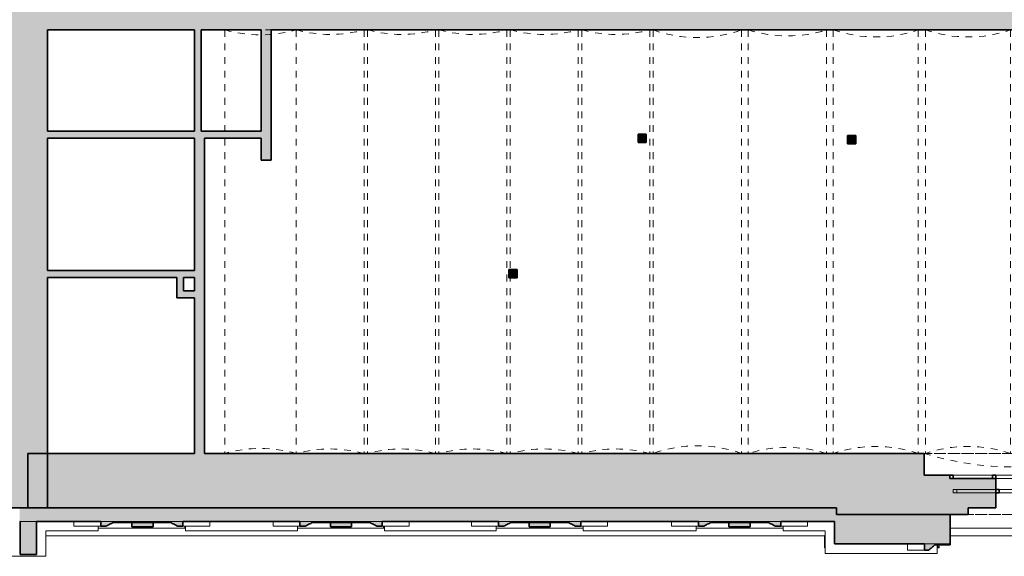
# Model space of a CAD drawing. Header units: metres. Extents: x -0.2 to 44.7, y -1.1 to 28.
# Tile 9 of 11: x 22 to 36.5, y -0.2 to 7.7. Entities that reach past the tile are written whole.
import ezdxf

# ---------------------------------------------------------------- set-up
doc = ezdxf.new("R2010")
doc.units = ezdxf.units.M
doc.linetypes.add('AV - Cerch_ 1 tecka 4mm', pattern=[0.006, 0.004, -0.001, 0, -0.001])
doc.layers.add('AV-SRAFY', color=7, linetype='Continuous', lineweight=35)
doc.layers.add('AV-STAVBA', color=7, linetype='Continuous', lineweight=18)

# ---------------------------------------------------------------- blocks, each defined once
blk = doc.blocks.new('SCO_Koncepční obdelníkový sloup - 120_120-917259-1NP mezipatro')
at = {"layer": 'AV-STAVBA', "true_color": 0xcccccc}
blk.add_hatch(color=254, dxfattribs=at).paths.add_polyline_path([(0.06, -0.06), (0.06, 0.06), (-0.06, 0.06), (-0.06, -0.06)])
at = {"layer": 'AV-STAVBA', "color": 254, "true_color": 0xcccccc}
for p, q in [((0.06, 0.06), (-0.06, -0.06)), ((-0.06, 0.06), (0.06, -0.06))]:
    blk.add_line(p, q, dxfattribs=at)
at = {"layer": 'AV-STAVBA', "color": 254, "lineweight": 35, "true_color": 0xcccccc}
for p, q in [((0.06, 0.06), (-0.06, 0.06)), ((-0.06, 0.06), (-0.06, -0.06)), ((0.06, -0.06), (0.06, 0.06)), ((-0.06, -0.06), (0.06, -0.06))]:
    blk.add_line(p, q, dxfattribs=at)
blk = doc.blocks.new('SCO_Koncepční obdelníkový sloup - 120_120-1397185-1NP mezipatro')
at = {"layer": 'AV-STAVBA', "true_color": 0xcccccc}
blk.add_hatch(color=254, dxfattribs=at).paths.add_polyline_path([(0.06, -0.06), (0.06, 0.06), (-0.06, 0.06), (-0.06, -0.06)])
at = {"layer": 'AV-STAVBA', "color": 254, "true_color": 0xcccccc}
for p, q in [((0.06, 0.06), (-0.06, -0.06)), ((-0.06, 0.06), (0.06, -0.06))]:
    blk.add_line(p, q, dxfattribs=at)
at = {"layer": 'AV-STAVBA', "color": 254, "lineweight": 35, "true_color": 0xcccccc}
for p, q in [((0.06, 0.06), (-0.06, 0.06)), ((-0.06, 0.06), (-0.06, -0.06)), ((0.06, -0.06), (0.06, 0.06)), ((-0.06, -0.06), (0.06, -0.06))]:
    blk.add_line(p, q, dxfattribs=at)
blk = doc.blocks.new('GM_Void_valená klenba - GM_Void_valená klenba-1557060-1NP mezipatro')
at = {"layer": 'AV-STAVBA', "color": 254, "linetype": 'AV - Cerch_ 1 tecka 4mm', "lineweight": 13, "true_color": 0xcccccc}
for p, q in [((-0.525, 3.115), (-0.525, -3.115)), ((-0.525, 3.115), (0.525, 3.115)), ((0.525, 3.115), (0.525, -3.115)), ((-0.525, -3.115), (0.525, -3.115))]:
    blk.add_line(p, q, dxfattribs=at)
for centre, start, end in [((0, 4.972), 254.2155, 285.7845), ((0, -4.972), 74.2155, 105.7845)]:
    blk.add_arc(centre, 1.93, start, end, dxfattribs=at)
blk = doc.blocks.new('GM_Void_valená klenba - GM_Void_valená klenba-1557061-1NP mezipatro')
at = {"layer": 'AV-STAVBA', "color": 254, "linetype": 'AV - Cerch_ 1 tecka 4mm', "lineweight": 13, "true_color": 0xcccccc}
for p, q in [((-0.5, 3.115), (-0.5, -3.115)), ((-0.5, 3.115), (0.5, 3.115)), ((0.5, 3.115), (0.5, -3.115)), ((-0.5, -3.115), (0.5, -3.115))]:
    blk.add_line(p, q, dxfattribs=at)
for centre, start, end in [((0, 4.979), 254.9853, 285.0147), ((0, -4.979), 74.9853, 105.0147)]:
    blk.add_arc(centre, 1.93, start, end, dxfattribs=at)
blk = doc.blocks.new('GM_Void_valená klenba - GM_Void_valená klenba-1557064-1NP mezipatro')
at = {"layer": 'AV-STAVBA', "color": 254, "linetype": 'AV - Cerch_ 1 tecka 4mm', "lineweight": 13, "true_color": 0xcccccc}
for p, q in [((-0.65, 3.115), (-0.65, -3.115)), ((-0.65, 3.115), (0.65, 3.115)), ((0.65, 3.115), (0.65, -3.115)), ((-0.65, -3.115), (0.65, -3.115))]:
    blk.add_line(p, q, dxfattribs=at)
for centre, start, end in [((0, 4.932), 250.3187, 289.6813), ((0, -4.932), 70.3187, 109.6813)]:
    blk.add_arc(centre, 1.93, start, end, dxfattribs=at)
blk = doc.blocks.new('GM_Void_valená klenba - GM_Void_valená klenba-1557063-1NP mezipatro')
at = {"layer": 'AV-STAVBA', "color": 254, "linetype": 'AV - Cerch_ 1 tecka 4mm', "lineweight": 13, "true_color": 0xcccccc}
for p, q in [((-0.575, 3.115), (-0.575, -3.115)), ((-0.575, 3.115), (0.575, 3.115)), ((0.575, 3.115), (0.575, -3.115)), ((-0.575, -3.115), (0.575, -3.115))]:
    blk.add_line(p, q, dxfattribs=at)
for centre, start, end in [((0, 4.957), 252.6668, 287.3332), ((0, -4.957), 72.6668, 107.3332)]:
    blk.add_arc(centre, 1.93, start, end, dxfattribs=at)
blk = doc.blocks.new('GM_Void_valená klenba - GM_Void_valená klenba-1557062-1NP mezipatro')
at = {"layer": 'AV-STAVBA', "color": 254, "linetype": 'AV - Cerch_ 1 tecka 4mm', "lineweight": 13, "true_color": 0xcccccc}
for p, q in [((-0.625, 3.115), (-0.625, -3.115)), ((-0.625, 3.115), (0.625, 3.115)), ((0.625, 3.115), (0.625, -3.115)), ((-0.625, -3.115), (0.625, -3.115))]:
    blk.add_line(p, q, dxfattribs=at)
for centre, start, end in [((0, 4.941), 251.105, 288.895), ((0, -4.941), 71.105, 108.895)]:
    blk.add_arc(centre, 1.93, start, end, dxfattribs=at)
blk = doc.blocks.new('Zdobná fasáda 1NP - Zdobná fasáda 1NP-1554848-1NP mezipatro')
at = {"layer": 'AV-STAVBA', "true_color": 0xcccccc}
for points in [[(22.24, -0.141), (22.24, 0.348), (22, 0.348), (22, -0.141)], [(24.396, 0.278), (24.396, 0.348), (23.187, 0.348), (23.187, 0.278), (23.264, 0.278), (23.317, 0.306), (23.371, 0.332), (24.212, 0.332), (24.266, 0.306), (24.318, 0.278), (24.378, 0.278)], [(23.956, 0.266), (23.956, 0.348), (23.646, 0.348), (23.646, 0.266)], [(27.326, 0.278), (27.326, 0.348), (26.117, 0.348), (26.117, 0.278), (26.194, 0.278), (26.247, 0.306), (26.301, 0.332), (27.142, 0.332), (27.196, 0.306), (27.248, 0.278)], [(26.876, 0.266), (26.876, 0.348), (26.566, 0.348), (26.566, 0.266)], [(30.168, 0.278), (30.246, 0.278), (30.246, 0.348), (29.037, 0.348), (29.037, 0.278), (29.114, 0.278), (29.167, 0.306), (29.221, 0.332), (30.062, 0.332), (30.116, 0.306)], [(29.796, 0.266), (29.796, 0.348), (29.486, 0.348), (29.486, 0.266)], [(33.186, 0.278), (33.186, 0.348), (31.977, 0.348), (31.977, 0.278), (32.054, 0.278), (32.107, 0.306), (32.161, 0.332), (33.002, 0.332), (33.056, 0.306), (33.108, 0.278)], [(32.736, 0.266), (32.736, 0.348), (32.426, 0.348), (32.426, 0.266), (32.469, 0.266)]]:
    blk.add_hatch(color=254, dxfattribs=at).paths.add_polyline_path(points)
h = blk.add_hatch(color=254, dxfattribs=at)
h.paths.add_polyline_path([(37.959, -0.073), (37.959, 0.018), (37.582, 0.018), (37.582, 0.002), (37.808, 0.002), (37.9, -0.073)])
h.paths.add_polyline_path([(35.362, -0.073), (35.454, 0.002), (35.68, 0.002), (35.68, 0.018), (35.303, 0.018), (35.303, -0.073)])
at = {"layer": 'AV-STAVBA', "color": 254, "true_color": 0xcccccc}
for p, q in [((22.24, 0.348), (22, 0.348)), ((22.791, 0.348), (22.791, 0.278)), ((24.396, 0.348), (23.187, 0.348)), ((23.956, 0.348), (23.646, 0.348)), ((24.791, 0.278), (24.791, 0.348)), ((25.721, 0.348), (25.721, 0.278)), ((27.326, 0.348), (26.117, 0.348)), ((26.876, 0.348), (26.566, 0.348)), ((27.721, 0.278), (27.721, 0.348)), ((28.641, 0.348), (28.641, 0.278)), ((30.246, 0.348), (29.037, 0.348)), ((29.796, 0.348), (29.486, 0.348)), ((30.641, 0.278), (30.641, 0.348)), ((31.581, 0.348), (31.581, 0.278)), ((33.186, 0.348), (31.977, 0.348)), ((32.736, 0.348), (32.426, 0.348)), ((33.581, 0.278), (33.581, 0.348)), ((23.151, 0.208), (22.38, 0.208)), ((22.38, -0.165), (22.38, 0.208)), ((22.791, 0.278), (23.187, 0.278)), ((23.151, 0.278), (23.151, 0.208)), ((24.431, 0.248), (23.151, 0.248)), ((24.396, 0.278), (24.791, 0.278)), ((24.425, 0.248), (24.425, 0.278)), ((24.431, 0.208), (24.431, 0.278)), ((26.081, 0.208), (24.431, 0.208)), ((25.721, 0.278), (26.117, 0.278)), ((26.081, 0.278), (26.081, 0.208)), ((27.361, 0.248), (26.081, 0.248)), ((27.326, 0.278), (27.721, 0.278)), ((27.345, 0.248), (27.345, 0.278)), ((27.361, 0.208), (27.361, 0.278)), ((29.001, 0.208), (27.361, 0.208)), ((28.641, 0.278), (29.037, 0.278)), ((29.001, 0.278), (29.001, 0.208)), ((30.281, 0.248), (29.001, 0.248)), ((30.246, 0.278), (30.641, 0.278)), ((30.281, 0.208), (30.281, 0.278)), ((31.941, 0.208), (30.281, 0.208)), ((31.581, 0.278), (31.977, 0.278)), ((31.941, 0.278), (31.941, 0.208)), ((33.221, 0.248), (31.941, 0.248)), ((33.186, 0.278), (33.581, 0.278)), ((33.221, 0.208), (33.221, 0.278)), ((33.839, 0.208), (33.221, 0.208)), ((33.839, 0.147), (33.83, 0.138)), ((33.839, 0.208), (33.839, -0.122)), ((37.582, 0.248), (35.68, 0.248)), ((33.83, 0.138), (22.38, 0.138)), ((33.83, -0.042), (33.83, 0.138)), ((35.049, 0.018), (35.049, -0.073)), ((35.68, 0.018), (35.303, 0.018)), ((35.489, -0.122), (35.489, 0.002)), ((35.519, 0.002), (35.519, -0.042)), ((37.582, 0.138), (35.68, 0.138)), ((33.839, -0.033), (33.83, -0.042)), ((33.839, -0.042), (33.83, -0.042)), ((33.839, -0.122), (35.489, -0.122)), ((35.049, -0.073), (35.303, -0.073)), ((35.489, -0.012), (35.519, -0.042)), ((35.519, -0.042), (35.489, -0.042)), ((21.86, -0.165), (22.38, -0.165))]:
    blk.add_line(p, q, dxfattribs=at)
at = {"layer": 'AV-STAVBA', "color": 254, "lineweight": 35, "true_color": 0xcccccc}
for p, q in [((22, 0.348), (22, -0.141)), ((22.24, -0.141), (22.24, 0.348)), ((23.187, 0.348), (23.187, 0.278)), ((23.371, 0.332), (24.212, 0.332)), ((23.646, 0.348), (23.646, 0.266)), ((23.956, 0.266), (23.956, 0.348)), ((24.396, 0.278), (24.396, 0.348)), ((26.117, 0.348), (26.117, 0.278)), ((26.301, 0.332), (27.142, 0.332)), ((26.566, 0.348), (26.566, 0.266)), ((26.876, 0.266), (26.876, 0.348)), ((27.326, 0.278), (27.326, 0.348)), ((29.037, 0.348), (29.037, 0.278)), ((29.221, 0.332), (30.062, 0.332)), ((29.486, 0.348), (29.486, 0.266)), ((29.796, 0.266), (29.796, 0.348)), ((30.246, 0.278), (30.246, 0.348)), ((31.977, 0.348), (31.977, 0.278)), ((32.161, 0.332), (33.002, 0.332)), ((32.426, 0.348), (32.426, 0.266)), ((32.736, 0.266), (32.736, 0.348)), ((33.186, 0.278), (33.186, 0.348)), ((23.187, 0.278), (23.264, 0.278)), ((23.646, 0.266), (23.956, 0.266)), ((24.318, 0.278), (24.396, 0.278)), ((26.117, 0.278), (26.194, 0.278)), ((26.566, 0.266), (26.876, 0.266)), ((27.248, 0.278), (27.326, 0.278)), ((29.037, 0.278), (29.114, 0.278)), ((29.486, 0.266), (29.796, 0.266)), ((30.168, 0.278), (30.246, 0.278)), ((31.977, 0.278), (32.054, 0.278)), ((32.426, 0.266), (32.736, 0.266)), ((33.108, 0.278), (33.186, 0.278)), ((35.303, 0.018), (35.303, -0.073)), ((35.454, 0.002), (35.68, 0.002)), ((35.68, 0.002), (35.68, 0.018)), ((22, -0.141), (22.24, -0.141)), ((35.303, -0.073), (35.362, -0.073))]:
    blk.add_line(p, q, dxfattribs=at)
for points in [[(23.264, 0.278), (23.282, 0.288), (23.317, 0.307), (23.353, 0.324), (23.371, 0.332)], [(24.212, 0.332), (24.23, 0.324), (24.266, 0.307), (24.301, 0.288), (24.318, 0.278)], [(26.194, 0.278), (26.212, 0.288), (26.247, 0.307), (26.283, 0.324), (26.301, 0.332)], [(27.142, 0.332), (27.16, 0.324), (27.196, 0.307), (27.231, 0.288), (27.248, 0.278)], [(29.114, 0.278), (29.132, 0.288), (29.167, 0.307), (29.203, 0.324), (29.221, 0.332)], [(30.062, 0.332), (30.08, 0.324), (30.116, 0.307), (30.151, 0.288), (30.168, 0.278)], [(32.054, 0.278), (32.072, 0.288), (32.107, 0.307), (32.143, 0.324), (32.161, 0.332)], [(33.002, 0.332), (33.02, 0.324), (33.056, 0.307), (33.091, 0.288), (33.108, 0.278)], [(35.362, -0.073), (35.378, -0.06), (35.408, -0.035), (35.439, -0.01), (35.454, 0.002)]]:
    blk.add_open_spline(points, degree=3, dxfattribs=at)
blk = doc.blocks.new('WI_3-3_dvojité_vnější půlkruhové nadpraží - 1850x2850-1561139-1NP mezipatro')
at = {"layer": 'AV-STAVBA', "color": 254, "linetype": 'AV - Cerch_ 1 tecka 4mm', "lineweight": 13, "true_color": 0xcccccc}
for p, q in [((0.975, 0.45), (-0.975, 0.45)), ((0.925, 0.45), (-0.925, 0.45)), ((-0.925, 0.45), (0.925, 0.45)), ((0.975, -0.45), (-0.975, -0.45)), ((-0.975, -0.45), (0.975, -0.45)), ((0.925, -0.45), (-0.925, -0.45))]:
    blk.add_line(p, q, dxfattribs=at)
at = {"layer": 'AV-STAVBA', "color": 254, "true_color": 0xcccccc}
for p, q in [((-0.925, 0.08), (-0.925, 0.13)), ((-0.925, 0.13), (0.925, 0.13)), ((-0.925, 0.08), (0.925, 0.08)), ((-0.875, 0.08), (-0.875, 0.13)), ((-0.25, 0.13), (0.25, 0.13)), ((0.25, 0.08), (-0.25, 0.08)), ((0.875, 0.08), (0.875, 0.13)), ((0.925, 0.08), (0.925, 0.13)), ((-0.975, -0.08), (-0.975, -0.13)), ((-0.975, -0.08), (0.975, -0.08)), ((-0.975, -0.13), (0.975, -0.13)), ((-0.925, -0.08), (-0.925, -0.13)), ((-0.925, -0.13), (-0.35, -0.13)), ((0.3, -0.08), (-0.3, -0.08)), ((-0.3, -0.13), (0.3, -0.13)), ((0.35, -0.13), (0.925, -0.13)), ((0.925, -0.08), (0.925, -0.13)), ((0.975, -0.08), (0.975, -0.13))]:
    blk.add_line(p, q, dxfattribs=at)
at = {"layer": 'AV-STAVBA', "color": 254, "lineweight": 35, "true_color": 0xcccccc}
for p, q in [((-0.25, 0.13), (-0.301, 0.13)), ((-0.301, 0.08), (-0.25, 0.08)), ((-0.25, 0.08), (-0.25, 0.13)), ((0.301, 0.13), (0.25, 0.13)), ((0.25, 0.13), (0.25, 0.08)), ((0.25, 0.08), (0.301, 0.08)), ((-0.925, -0.13), (-0.975, -0.13)), ((-0.925, -0.08), (-0.925, -0.13)), ((-0.35, -0.13), (-0.35, -0.08)), ((-0.3, -0.13), (-0.35, -0.13)), ((-0.301, -0.08), (-0.3, -0.08)), ((-0.3, -0.08), (-0.3, -0.13)), ((0.3, -0.13), (0.3, -0.08)), ((0.3, -0.08), (0.301, -0.08)), ((0.35, -0.13), (0.3, -0.13)), ((0.35, -0.08), (0.35, -0.13)), ((0.925, -0.13), (0.925, -0.08)), ((0.975, -0.13), (0.925, -0.13))]:
    blk.add_line(p, q, dxfattribs=at)
blk = doc.blocks.new('GM_Nika s klenutým nadpražím - 2650x4250-1561138-1NP mezipatro')
at = {"layer": 'AV-STAVBA', "color": 254, "linetype": 'AV - Cerch_ 1 tecka 4mm', "lineweight": 13, "true_color": 0xcccccc}
for p, q in [((1.325, 0.45), (-1.325, 0.45)), ((1.325, -0.45), (-1.325, -0.45))]:
    blk.add_line(p, q, dxfattribs=at)
blk.add_arc((0, 4.739), 4.489, 252.8328, 287.1672, dxfattribs=at)
blk = doc.blocks.new('D0089 - 1514 - OÚPSŘ_Benešova_rvt-1-1NP mezipatro')
at = {"layer": 'AV-SRAFY', "lineweight": 18, "true_color": 0xcccccc}
for points in [[(22.356, 1.348), (22.405, 1.348), (22.405, 8.528), (21.825, 8.528), (21.825, 1.348)], [(24.665, 6.088), (24.665, 7.578), (24.565, 7.578), (24.565, 6.088)], [(25.695, 5.663), (25.695, 7.578), (25.545, 7.578), (25.545, 5.663)], [(25.545, 5.988), (25.545, 6.088), (22.405, 6.088), (22.405, 5.988), (24.715, 5.988)], [(24.565, 1.348), (24.715, 1.348), (24.715, 5.988), (24.565, 5.988), (24.565, 1.98)], [(24.405, 3.938), (24.565, 3.938), (24.565, 4.038), (22.405, 4.038), (22.405, 3.938), (24.305, 3.938)], [(24.405, 3.738), (24.405, 3.938), (24.305, 3.938), (24.305, 3.738)], [(24.565, 3.638), (24.565, 3.738), (24.305, 3.738), (24.305, 3.638)], [(34.005, 0.548), (34.005, 1.348), (22.115, 1.348), (22.115, 0.548), (33.48, 0.548)], [(33.979, 0.348), (34.005, 0.348), (34.005, 0.548), (21.995, 0.548), (21.995, 0.348), (33.733, 0.348)]]:
    blk.add_hatch(color=254, dxfattribs=at).paths.add_polyline_path(points)
h = blk.add_hatch(color=254, dxfattribs=at)
h.paths.add_polyline_path([(39.145, 7.578), (39.145, 8.528), (38.86, 8.528), (38.86, 7.578)])
h.paths.add_polyline_path([(36.98, 7.578), (36.98, 8.528), (22.405, 8.528), (22.405, 7.578), (35.503, 7.578)])
h = blk.add_hatch(color=254, dxfattribs=at)
h.paths.add_polyline_path([(22.405, 0.548), (22.405, 1.348), (21.825, 1.348), (21.825, 0.548), (22.356, 0.548)])
h.paths.add_polyline_path([(17.665, 0.548), (17.665, 1.348), (17.115, 1.348), (17.115, 0.548), (17.299, 0.548)])
h = blk.add_hatch(color=254, dxfattribs=at)
h.paths.add_polyline_path([(38.031, 0.448), (39.145, 0.448), (39.145, 1.348), (37.945, 1.348), (37.945, 1.028), (37.625, 1.028), (37.625, 0.978), (36.951, 0.978), (36.951, 0.548), (37.358, 0.548), (37.358, 0.448), (37.525, 0.448)])
h.paths.add_polyline_path([(35.503, 0.448), (35.942, 0.448), (35.942, 0.548), (36.348, 0.548), (36.348, 0.978), (35.675, 0.978), (35.675, 1.028), (35.295, 1.028), (35.295, 1.348), (34.005, 1.348), (34.005, 0.448), (34.997, 0.448)])
h = blk.add_hatch(color=254, dxfattribs=at)
h.paths.add_polyline_path([(37.582, 0.018), (39.245, 0.018), (39.245, 0.448), (37.582, 0.448), (37.582, 0.175)])
h.paths.add_polyline_path([(33.986, 0.018), (35.68, 0.018), (35.68, 0.448), (34.005, 0.448), (34.005, 0.348), (33.979, 0.348), (33.979, 0.018)])
at = {"layer": 'AV-STAVBA', "color": 254, "lineweight": 35, "true_color": 0xcccccc}
for p, q in [((22.405, 6.088), (22.405, 7.578)), ((22.405, 7.578), (24.565, 7.578)), ((24.565, 7.578), (24.565, 6.088)), ((24.665, 6.088), (24.665, 7.578)), ((24.665, 7.578), (25.545, 7.578)), ((25.545, 7.578), (25.545, 6.088)), ((25.695, 5.663), (25.695, 7.578)), ((25.695, 7.578), (36.98, 7.578)), ((24.565, 6.088), (22.405, 6.088)), ((25.545, 6.088), (24.665, 6.088)), ((22.405, 4.038), (22.405, 5.988)), ((22.405, 5.988), (24.565, 5.988)), ((24.565, 5.988), (24.565, 4.038)), ((24.715, 1.348), (24.715, 5.988)), ((24.715, 5.988), (25.545, 5.988)), ((25.545, 5.988), (25.545, 5.663)), ((25.545, 5.663), (25.695, 5.663)), ((24.565, 4.038), (22.405, 4.038)), ((22.405, 1.348), (22.405, 3.938)), ((22.405, 3.938), (24.305, 3.938)), ((24.305, 3.938), (24.305, 3.738)), ((24.405, 3.938), (24.565, 3.938)), ((24.405, 3.738), (24.405, 3.938)), ((24.565, 3.938), (24.565, 3.738)), ((24.305, 3.738), (24.305, 3.638)), ((24.305, 3.638), (24.565, 3.638)), ((24.565, 3.738), (24.405, 3.738)), ((24.565, 3.638), (24.565, 1.348)), ((24.565, 1.348), (22.115, 1.348)), ((22.115, 1.348), (22.115, 0.548)), ((22.405, 0.548), (22.405, 1.348)), ((34.005, 1.348), (24.715, 1.348)), ((35.295, 1.348), (34.005, 1.348)), ((35.295, 1.028), (35.295, 1.348)), ((35.675, 1.028), (35.295, 1.028)), ((35.675, 0.978), (35.675, 1.028)), ((36.348, 0.978), (35.675, 0.978)), ((36.348, 0.548), (36.348, 0.978)), ((21.825, 0.548), (22.405, 0.548)), ((34.005, 0.548), (21.995, 0.548)), ((22.115, 0.548), (34.005, 0.548)), ((34.005, 0.548), (34.005, 0.448)), ((34.005, 0.448), (34.005, 0.548)), ((35.68, 0.448), (34.005, 0.448)), ((34.005, 0.448), (35.942, 0.448)), ((35.68, 0.018), (35.68, 0.448)), ((35.942, 0.448), (35.942, 0.548)), ((35.942, 0.548), (36.348, 0.548)), ((21.995, 0.348), (22, 0.348)), ((22.24, 0.348), (23.187, 0.348)), ((24.396, 0.348), (26.117, 0.348)), ((27.326, 0.348), (29.037, 0.348)), ((30.246, 0.348), (31.977, 0.348)), ((33.186, 0.348), (33.979, 0.348)), ((33.979, 0.348), (33.979, 0.018)), ((33.979, 0.018), (35.303, 0.018))]:
    blk.add_line(p, q, dxfattribs=at)
at = {"layer": 'AV-STAVBA', "color": 254, "true_color": 0xcccccc}
for p, q in [((22, 0.348), (22.24, 0.348)), ((23.187, 0.348), (23.646, 0.348)), ((23.646, 0.348), (23.956, 0.348)), ((23.956, 0.348), (24.396, 0.348)), ((26.117, 0.348), (26.566, 0.348)), ((26.566, 0.348), (26.876, 0.348)), ((26.876, 0.348), (27.326, 0.348)), ((29.037, 0.348), (29.486, 0.348)), ((29.486, 0.348), (29.796, 0.348)), ((29.796, 0.348), (30.246, 0.348)), ((31.977, 0.348), (32.426, 0.348)), ((32.426, 0.348), (32.736, 0.348)), ((32.736, 0.348), (33.186, 0.348)), ((35.303, 0.018), (35.68, 0.018))]:
    blk.add_line(p, q, dxfattribs=at)
at = {"layer": 'AV-STAVBA', "color": 254, "linetype": 'AV - Cerch_ 1 tecka 4mm', "lineweight": 13, "true_color": 0xcccccc}
for name, p in [('GM_Void_valená klenba - GM_Void_valená klenba-1557060-1NP mezipatro', (25.535, 4.463)), ('GM_Void_valená klenba - GM_Void_valená klenba-1557061-1NP mezipatro', (26.56, 4.463)), ('GM_Void_valená klenba - GM_Void_valená klenba-1557061-1NP mezipatro', (27.61, 4.463)), ('GM_Void_valená klenba - GM_Void_valená klenba-1557061-1NP mezipatro', (28.66, 4.463)), ('GM_Void_valená klenba - GM_Void_valená klenba-1557061-1NP mezipatro', (29.71, 4.463)), ('GM_Void_valená klenba - GM_Void_valená klenba-1557061-1NP mezipatro', (30.76, 4.463)), ('GM_Void_valená klenba - GM_Void_valená klenba-1557064-1NP mezipatro', (31.96, 4.463)), ('GM_Void_valená klenba - GM_Void_valená klenba-1557063-1NP mezipatro', (33.285, 4.463)), ('GM_Void_valená klenba - GM_Void_valená klenba-1557062-1NP mezipatro', (34.585, 4.463)), ('GM_Void_valená klenba - GM_Void_valená klenba-1557062-1NP mezipatro', (35.94, 4.463)), ('SCO_Koncepční obdelníkový sloup - 120_120-917259-1NP mezipatro', (31.15, 5.983)), ('SCO_Koncepční obdelníkový sloup - 120_120-917259-1NP mezipatro', (34.23, 5.963)), ('SCO_Koncepční obdelníkový sloup - 120_120-1397185-1NP mezipatro', (29.25, 3.993)), ('GM_Nika s klenutým nadpražím - 2650x4250-1561138-1NP mezipatro', (36.62, 0.898)), ('Zdobná fasáda 1NP - Zdobná fasáda 1NP-1554848-1NP mezipatro', (0, 0))]:
    blk.add_blockref(name, p, dxfattribs=at)
at = {"layer": 'AV-STAVBA', "color": 254, "linetype": 'AV - Cerch_ 1 tecka 4mm', "lineweight": 13, "true_color": 0xcccccc, "rotation": 180}
blk.add_blockref('WI_3-3_dvojité_vnější půlkruhové nadpraží - 1850x2850-1561139-1NP mezipatro', (36.65, 0.898), dxfattribs=at)

msp = doc.modelspace()

# ---------------------------------------------------------------- block references
at = {"lineweight": 5}
msp.add_blockref('D0089 - 1514 - OÚPSŘ_Benešova_rvt-1-1NP mezipatro', (0, 0), dxfattribs=at)

doc.saveas('drawing.dxf')
